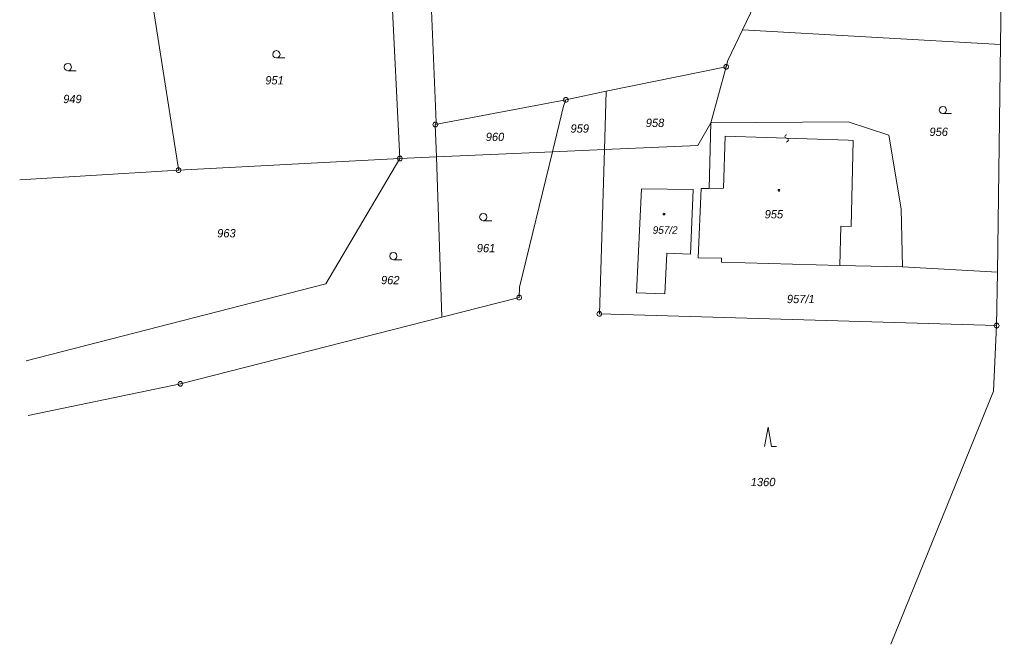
# Model space of a CAD drawing. Header units: metres. Extents: x -456675 to -456487, y -1112395 to -1112217.
# Tile 1 of 14: x -456665 to -456564, y -1112393 to -1112329. Entities that reach past the tile are written whole.
import ezdxf

# ---------------------------------------------------------------- set-up
doc = ezdxf.new("R2010")
doc.units = ezdxf.units.M
doc.header["$MEASUREMENT"] = 0
doc.layers.add('Katastralni_mapa', color=9, linetype='Continuous', lineweight=0)
doc.styles.add('Style-CS_italics', font='CS_italics.shx')

# ---------------------------------------------------------------- blocks, each defined once
blk = doc.blocks.new('C30')
at = {"layer": 'Katastralni_mapa', "color": 9, "linetype": 'Continuous', "lineweight": 0, "flags": 128}
blk.add_lwpolyline([(0, 0), (-0.019, 0.005), (-0.033, 0.019), (-0.038, 0.037), (-0.033, 0.056), (-0.019, 0.07), (0, 0.075), (0.019, 0.07), (0.032, 0.056), (0.037, 0.037), (0.032, 0.019), (0.019, 0.005), (0, 0), (0.087, 0)], dxfattribs=at)
blk = doc.blocks.new('C34')
at = {"layer": 'Katastralni_mapa', "color": 9, "linetype": 'Continuous', "lineweight": 0, "flags": 128}
blk.add_lwpolyline([(-0.037, 0), (0, 0.2), (0.037, 0), (0.088, 0)], dxfattribs=at)
blk = doc.blocks.new('C5')
at = {"layer": 'Katastralni_mapa', "color": 9, "linetype": 'Continuous', "lineweight": 0, "flags": 128}
blk.add_lwpolyline([(0.008, 0.024), (0.02, 0.015), (0.025, 0), (0.02, -0.015), (0.008, -0.024), (-0.007, -0.024), (-0.02, -0.015), (-0.025, 0), (-0.02, 0.015), (-0.007, 0.024)], close=True, dxfattribs=at)
blk.add_lwpolyline([(-0.002, 0), (0.003, 0)], dxfattribs=at)
blk = doc.blocks.new('C280')
at = {"layer": 'Katastralni_mapa', "color": 9, "linetype": 'Continuous', "lineweight": 0, "flags": 128}
blk.add_lwpolyline([(0, 0.008), (0.005, 0.007), (0.007, 0.003), (0.008, 0), (0.007, -0.005), (0.004, -0.008), (0, -0.009), (-0.005, -0.007), (-0.007, -0.004), (-0.009, 0), (-0.007, 0.005), (-0.003, 0.008)], close=True, dxfattribs=at)
blk = doc.blocks.new('C22')
at = {"layer": 'Katastralni_mapa', "color": 9, "linetype": 'Continuous', "lineweight": 0, "flags": 128}
blk.add_lwpolyline([(-0.002, -0.037), (0.013, -0.032), (0.019, -0.017), (0.012, -0.003), (-0.012, 0.005), (-0.018, 0.019), (-0.011, 0.034), (0.003, 0.038)], dxfattribs=at)

msp = doc.modelspace()

# ---------------------------------------------------------------- linework, layer by layer
at = {"layer": 'Katastralni_mapa', "color": 9, "linetype": 'Continuous', "lineweight": 0, "flags": 128}
for points in [[(-456590.54, -1112329.78), (-456578.75, -1112305.2)], [(-456563.64, -1112304.41), (-456564.02, -1112331.27)], [(-456627.45, -1112308.3), (-456625.73, -1112342.97)], [(-456648.52, -1112343.82), (-456653.24, -1112313.68)], [(-456622.01, -1112339.26), (-456622.84, -1112319.54)], [(-456592.04, -1112332.9), (-456590.54, -1112329.78)], [(-456590.54, -1112329.78), (-456564.02, -1112331.27)], [(-456564.02, -1112331.27), (-456564.35, -1112354.63)], [(-456592.21, -1112333.56), (-456604.53, -1112336.06)], [(-456593.79, -1112339.32), (-456592.21, -1112333.56)], [(-456592.21, -1112333.56), (-456592.04, -1112332.9)], [(-456604.53, -1112336.06), (-456608.68, -1112336.96)], [(-456604.71, -1112342.06), (-456604.53, -1112336.06)], [(-456608.68, -1112336.96), (-456622.09, -1112339.49)], [(-456608.92, -1112337.61), (-456610.06, -1112342.29)], [(-456608.68, -1112336.96), (-456608.92, -1112337.61)], [(-456622.09, -1112339.49), (-456622.01, -1112339.26)], [(-456621.97, -1112342.8), (-456622.09, -1112339.49)], [(-456593.79, -1112339.32), (-456595.14, -1112341.65)], [(-456593.95, -1112346.04), (-456593.79, -1112339.32)], [(-456593.79, -1112339.32), (-456579.69, -1112339.22)], [(-456579.69, -1112339.22), (-456575.5, -1112340.58)], [(-456592.48, -1112346.03), (-456592.32, -1112340.69)], [(-456592.32, -1112340.69), (-456579.68, -1112341.1)], [(-456575.5, -1112340.58), (-456574.25, -1112348.13)], [(-456595.14, -1112341.65), (-456604.71, -1112342.06)], [(-456579.68, -1112341.1), (-456579.15, -1112341.11)], [(-456579.15, -1112341.11), (-456579.37, -1112349.95)], [(-456625.73, -1112342.97), (-456621.97, -1112342.8)], [(-456610.06, -1112342.29), (-456621.97, -1112342.8)], [(-456621.42, -1112359.27), (-456621.97, -1112342.8)], [(-456610.06, -1112342.29), (-456613.45, -1112356.19)], [(-456610.06, -1112342.29), (-456604.71, -1112342.06)], [(-456604.71, -1112342.06), (-456605.24, -1112358.93)], [(-456648.47, -1112344.18), (-456648.52, -1112343.82)], [(-456625.73, -1112342.97), (-456648.47, -1112344.18)], [(-456625.73, -1112342.97), (-456633.33, -1112355.85)], [(-456648.47, -1112344.18), (-456664.79, -1112345.15)], [(-456601.41, -1112356.76), (-456600.92, -1112346.07)], [(-456600.92, -1112346.07), (-456595.59, -1112346.15)], [(-456595.59, -1112346.15), (-456595.87, -1112352.78)], [(-456595.09, -1112353.16), (-456594.77, -1112346.04)], [(-456594.77, -1112346.04), (-456593.95, -1112346.04)], [(-456593.95, -1112346.04), (-456592.48, -1112346.03)], [(-456574.25, -1112348.13), (-456574.1, -1112354.11)], [(-456580.43, -1112349.92), (-456580.52, -1112353.97)], [(-456579.37, -1112349.95), (-456580.43, -1112349.92)], [(-456598.32, -1112352.68), (-456598.5, -1112356.85)], [(-456595.87, -1112352.78), (-456598.32, -1112352.68)], [(-456592.68, -1112353.22), (-456595.09, -1112353.16)], [(-456592.69, -1112353.63), (-456592.68, -1112353.22)], [(-456580.52, -1112353.97), (-456592.69, -1112353.63)], [(-456574.1, -1112354.11), (-456580.52, -1112353.97)], [(-456564.35, -1112354.63), (-456574.1, -1112354.11)], [(-456564.43, -1112360.13), (-456564.35, -1112354.63)], [(-456633.33, -1112355.85), (-456664.12, -1112363.73)], [(-456613.45, -1112356.19), (-456613.48, -1112357.25)], [(-456598.5, -1112356.85), (-456601.41, -1112356.76)], [(-456613.48, -1112357.25), (-456621.42, -1112359.27)], [(-456605.24, -1112358.93), (-456564.43, -1112360.13)], [(-456648.28, -1112366.1), (-456621.42, -1112359.27)], [(-456564.43, -1112360.13), (-456564.75, -1112366.85)], [(-456663.92, -1112369.34), (-456648.28, -1112366.1)], [(-456564.75, -1112366.85), (-456575.31, -1112392.84)]]:
    msp.add_lwpolyline(points, dxfattribs=at)

# ---------------------------------------------------------------- block references
at = {"layer": 'Katastralni_mapa', "color": 9, "linetype": 'Continuous', "lineweight": 0, "xscale": 10, "yscale": 10, "zscale": 10}
for name, p in [('C30', (-456638.41, -1112332.65)), ('C30', (-456659.84, -1112333.96)), ('C5', (-456592.21, -1112333.56)), ('C5', (-456608.68, -1112336.96)), ('C30', (-456569.95, -1112338.37)), ('C5', (-456622.09, -1112339.49)), ('C5', (-456625.73, -1112342.97)), ('C5', (-456648.47, -1112344.18)), ('C280', (-456586.79, -1112346.23)), ('C30', (-456617.17, -1112349.36)), ('C280', (-456598.6, -1112348.68)), ('C30', (-456626.4, -1112353.36)), ('C5', (-456613.48, -1112357.25)), ('C5', (-456605.24, -1112358.93)), ('C5', (-456564.43, -1112360.13)), ('C5', (-456648.28, -1112366.1)), ('C34', (-456587.91, -1112372.54))]:
    msp.add_blockref(name, p, dxfattribs=at)
at = {"layer": 'Katastralni_mapa', "color": 9, "linetype": 'Continuous', "lineweight": 0, "xscale": 10, "yscale": 10, "zscale": 10, "rotation": 178.1325766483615}
msp.add_blockref('C22', (-456586, -1112340.9), dxfattribs=at)

# ---------------------------------------------------------------- texts
at = {"layer": 'Katastralni_mapa', "color": 9, "linetype": 'Continuous', "lineweight": 0, "attachment_point": 8, "line_spacing_factor": 0.763675, "style": 'Style-CS_italics'}
for s, insert, char_height in [('951', (-456638.61, -1112335.38), 0.85), ('949', (-456659.37, -1112337.3), 0.85), ('958', (-456599.52, -1112339.75), 0.85), ('959', (-456607.25, -1112340.33), 0.85), ('956', (-456570.38, -1112340.67), 0.85), ('960', (-456615.96, -1112341.19), 0.85), ('955', (-456587.31, -1112349.13), 0.85), ('957/2', (-456598.48, -1112350.71), 0.765), ('963', (-456643.55, -1112351.08), 0.85), ('961', (-456616.88, -1112352.61), 0.85), ('962', (-456626.72, -1112355.89), 0.85), ('957/1', (-456584.55, -1112357.83), 0.85), ('1360', (-456588.42, -1112376.62), 0.85)]:
    msp.add_mtext(s, dxfattribs=dict(at, insert=insert, char_height=char_height))

doc.saveas('drawing.dxf')
